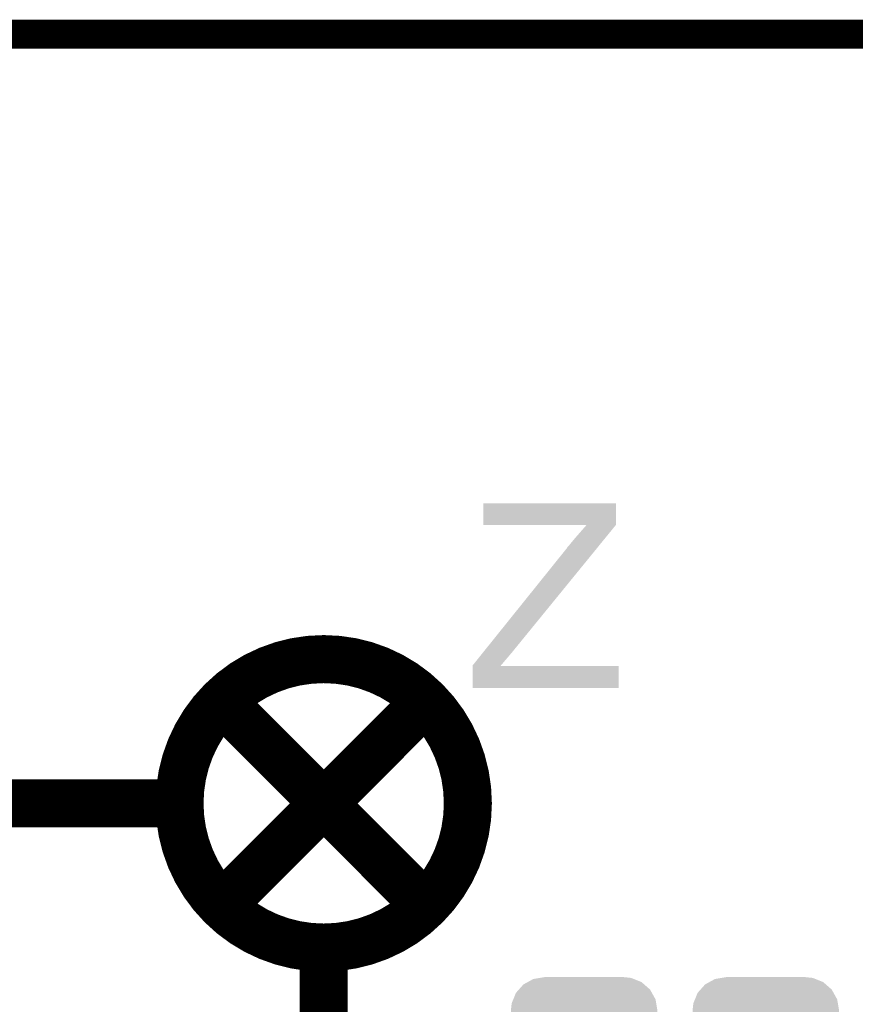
# Model space of a CAD drawing. Extents: x -0.05 to 0.95, y -0.15 to 1.54.
# Tile 24 of 32: x 0.24 to 0.41, y 1.34 to 1.54. Entities that reach past the tile are written whole.
import ezdxf

# ---------------------------------------------------------------- set-up
doc = ezdxf.new("R2010")
doc.units = 0
doc.layers.get('0').update_dxf_attribs({"linetype": 'CONTINUOUS'})
for name, color, linetype in [('GEOMAGNETIC_2_CLICK_V101_GKO', 5, 'CONTINUOUS'), ('GEOMAGNETIC_2_CLICK_V101_GTO', 14, 'CONTINUOUS'), ('GEOMAGNETIC_2_CLICK_V101_GTS', 12, 'CONTINUOUS')]:
    doc.layers.add(name, color=color, linetype=linetype)

# ---------------------------------------------------------------- blocks, each defined once
blk = doc.blocks.new('CUSTOM_74')
for points in [[(-0.01358, 0.01127), (-0.01263, 0.01234), (0.01371, 0.01127), (0.01249, 0.01234)], [(-0.01263, 0.01234), (-0.01175, 0.01282), (0.01249, 0.01234), (0.01194, 0.01282)], [(-0.01175, 0.01282), (-0.01057, 0.01347), (0.01194, 0.01282), (0.01032, 0.01347)], [(-0.01057, 0.01347), (-0.0092, 0.01369), (0.01032, 0.01347), (0.00976, 0.01369)], [(-0.0092, 0.01369), (-0.00825, 0.01385), (0.00976, 0.01369), (0.00825, 0.01385)], [(-0.01475, 0.00922), (-0.01419, 0.01059), (0.01485, 0.00922), (0.01409, 0.01059)], [(-0.01419, 0.01059), (-0.01358, 0.01127), (0.01409, 0.01059), (0.01371, 0.01127)], [(-0.01525, 0.0069), (-0.01508, 0.00841), (0.01525, 0.0069), (0.01499, 0.00841)], [(-0.01508, 0.00841), (-0.01475, 0.00922), (0.01499, 0.00841), (0.01485, 0.00922)], [(-0.0152, 0.00607), (-0.01525, 0.0069), (0.0152, 0.00607), (0.01525, 0.0069)], [(-0.0152, -0.00607), (-0.0152, 0.00607), (0.0152, -0.00607), (0.0152, 0.00607)], [(-0.01525, -0.0069), (-0.0152, -0.00607), (0.01525, -0.0069), (0.0152, -0.00607)], [(-0.01499, -0.00841), (-0.01525, -0.0069), (0.01508, -0.00841), (0.01525, -0.0069)], [(-0.01485, -0.00922), (-0.01499, -0.00841), (0.01475, -0.00922), (0.01508, -0.00841)], [(-0.01409, -0.01059), (-0.01485, -0.00922), (0.01419, -0.01059), (0.01475, -0.00922)], [(-0.01371, -0.01127), (-0.01409, -0.01059), (0.01358, -0.01127), (0.01419, -0.01059)], [(-0.01249, -0.01234), (-0.01371, -0.01127), (0.01263, -0.01234), (0.01358, -0.01127)], [(-0.01194, -0.01282), (-0.01249, -0.01234), (0.01175, -0.01282), (0.01263, -0.01234)], [(-0.01032, -0.01347), (-0.01194, -0.01282), (0.01057, -0.01347), (0.01175, -0.01282)], [(-0.00976, -0.01369), (-0.01032, -0.01347), (0.0092, -0.01369), (0.01057, -0.01347)], [(-0.00825, -0.01385), (-0.00976, -0.01369), (0.00825, -0.01385), (0.0092, -0.01369)]]:
    blk.add_solid(points)

msp = doc.modelspace()

# ---------------------------------------------------------------- linework, layer by layer
at = {"layer": 'GEOMAGNETIC_2_CLICK_V101_GKO', "const_width": 0.006}
msp.add_lwpolyline([(0.16, 1.54), (0.74, 1.54)], dxfattribs=at)
at = {"layer": 'GEOMAGNETIC_2_CLICK_V101_GTO', "const_width": 0.01}
msp.add_lwpolyline([(0.269, 1.38, 1), (0.329, 1.38, 1)], format="xyb", close=True, dxfattribs=at)
for points in [[(0.279, 1.4), (0.299, 1.38)], [(0.299, 1.38), (0.319, 1.4), (0.319, 1.401)], [(0.279, 1.36), (0.299, 1.38), (0.319, 1.36)], [(0.148, 1.38), (0.268, 1.38)], [(0.299, 1.228), (0.299, 1.348)]]:
    msp.add_lwpolyline(points, dxfattribs=at)
at = {"layer": 'GEOMAGNETIC_2_CLICK_V101_GTO'}
for points in [[(0.3322, 1.4379), (0.3322, 1.4424), (0.3598, 1.4379), (0.3598, 1.4424)], [(0.3322, 1.4424), (0.3322, 1.4424), (0.3598, 1.4424), (0.3322, 1.4424)], [(0.3516, 1.4355), (0.3537, 1.4379), (0.35784, 1.4355), (0.3598, 1.4379)], [(0.3497, 1.4333), (0.3501, 1.4337), (0.35605, 1.4333), (0.35637, 1.4337)], [(0.3501, 1.4337), (0.3505, 1.4342), (0.35637, 1.4337), (0.35678, 1.4342)], [(0.3505, 1.4342), (0.351, 1.4348), (0.35678, 1.4342), (0.35727, 1.4348)], [(0.351, 1.4348), (0.3516, 1.4355), (0.35727, 1.4348), (0.35784, 1.4355)], [(0.33209, 1.4113), (0.3497, 1.4332), (0.3381, 1.4113), (0.35597, 1.4332)], [(0.3497, 1.4332), (0.3497, 1.4333), (0.35597, 1.4332), (0.35605, 1.4333)], [(0.33, 1.4087), (0.33209, 1.4113), (0.33589, 1.4087), (0.3381, 1.4113)], [(0.33, 1.4086), (0.33, 1.4087), (0.3358, 1.4086), (0.33589, 1.4087)], [(0.33, 1.404), (0.33, 1.4086), (0.3604, 1.404), (0.3604, 1.4086)], [(0.33, 1.4086), (0.33, 1.4086), (0.3604, 1.4086), (0.3358, 1.4086)]]:
    msp.add_solid(points, dxfattribs=at)

# ---------------------------------------------------------------- block references
at = {"layer": 'GEOMAGNETIC_2_CLICK_V101_GTS'}
for p in [(0.3532, 1.33), (0.391, 1.33)]:
    msp.add_blockref('CUSTOM_74', p, dxfattribs=at)

doc.saveas('drawing.dxf')
